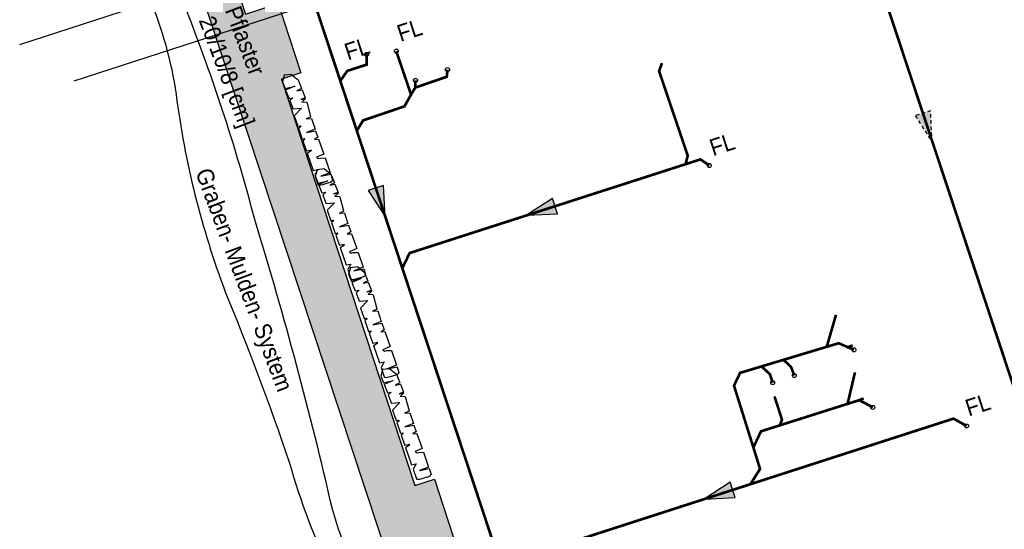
# Model space of a CAD drawing. Header units: metres. Extents: x 32415249 to 32416286, y 5721374 to 5722081.
# Tile 4 of 15: x 32415349 to 32415386, y 5721428 to 5721447. Entities that reach past the tile are written whole.
import ezdxf

# ---------------------------------------------------------------- set-up
doc = ezdxf.new("R2010")
doc.units = ezdxf.units.M
doc.linetypes.add('G2', pattern=[0.375, 0.25, -0.125])
doc.linetypes.add('S2', pattern=[0.5, 0.25, -0.125, 0, -0.125])
for name, color, linetype in [('B-Entw.Fallrohr-lin', 252, 'CONTINUOUS'), ('B-Kanal-RW-Lin', 251, 'G2'), ('B-Kanal-SW-Lin', 251, 'CONTINUOUS'), ('B-Mulde-lin', 252, 'CONTINUOUS'), ('B-Pflaster-srf', 254, 'CONTINUOUS'), ('Kataster-vorh. Hecke', 94, 'CONTINUOUS')]:
    doc.layers.add(name, color=color, linetype=linetype)
for name, color, linetype, lineweight in [('B-Kanal-MW-Lin', 251, 'S2', 25), ('B-Pflaster', 252, 'CONTINUOUS', 20), ('B-Txt', 252, 'CONTINUOUS', 25)]:
    doc.layers.add(name, color=color, linetype=linetype, lineweight=lineweight)
doc.layers.add('Konstru', color=30, linetype='CONTINUOUS', plot=False)
doc.styles.get("Standard").update_dxf_attribs({"font": 'arial.ttf', "width": 0.9})

# ---------------------------------------------------------------- blocks, each defined once
blk = doc.blocks.new('pfeilmw')
at = {"layer": 'B-Kanal-MW-Lin'}
blk.add_hatch(color=256, dxfattribs=at).paths.add_polyline_path([(-0.567, -0.205), (0.567, 0.205), (-0.757, 2.098)])
at = {"layer": 'B-Kanal-MW-Lin', "linetype": 'ByBlock'}
blk.add_lwpolyline([(-0.567, -0.205), (0.567, 0.205), (-0.757, 2.098), (-0.567, -0.205)], dxfattribs=at)
blk = doc.blocks.new('hecke')
at = {"layer": 'Kataster-vorh. Hecke'}
for p, q in [((-0.572, 0.361), (-0.352, 0.508)), ((-1.176, -0.062), (-0.626, 0.323)), ((-0.626, 0.323), (-0.376, -0.015)), ((-0.376, -0.015), (-0.572, 0.361)), ((-0.068, 0.156), (-0.206, 0.378)), ((-1.865, -0.546), (-1.314, -0.16)), ((-1.314, -0.16), (-1.103, -0.413)), ((-1.115, -0.243), (-1.176, -0.062)), ((-1.163, -0.852), (-0.526, -0.405)), ((-1.065, -0.338), (-1.115, -0.243)), ((-1.103, -0.413), (-1.065, -0.338)), ((-0.614, -0.226), (-0.357, -0.287)), ((-0.526, -0.405), (-0.614, -0.226)), ((-0.357, -0.287), (-0.007, -0.042)), ((-2.628, -1.08), (-2.24, -0.808)), ((-2.24, -0.808), (-2.002, -1.121)), ((-2.179, -0.766), (-1.934, -0.594)), ((-2.002, -1.121), (-2.179, -0.766)), ((-1.934, -0.594), (-1.897, -0.627)), ((-1.897, -0.627), (-1.81, -0.715)), ((-1.81, -0.715), (-1.865, -0.546)), ((-1.339, -0.708), (-1.241, -0.906)), ((-1.163, -0.852), (-1.333, -0.704)), ((-3.24, -1.45), (-2.704, -1.134)), ((-2.694, -1.126), (-2.554, -1.292)), ((-2.557, -1.287), (-2.631, -1.075)), ((-2.089, -1.5), (-1.684, -1.216)), ((-1.74, -1.115), (-1.621, -1.172)), ((-1.684, -1.216), (-1.74, -1.115)), ((-1.621, -1.172), (-1.241, -0.906)), ((-3.694, -1.798), (-3.401, -1.573)), ((-3.401, -1.573), (-3.283, -1.74)), ((-3.283, -1.74), (-3.373, -1.551)), ((-2.807, -1.954), (-2.936, -1.604)), ((-2.936, -1.604), (-2.542, -1.818)), ((-2.542, -1.818), (-2.156, -1.547)), ((-2.203, -1.458), (-2.185, -1.412)), ((-2.156, -1.547), (-2.203, -1.458)), ((-2.185, -1.412), (-2.089, -1.5)), ((-4.205, -2.41), (-4.06, -2.078)), ((-4.06, -2.078), (-3.747, -1.838)), ((-3.747, -1.838), (-3.593, -2.001)), ((-3.593, -2.001), (-3.694, -1.798)), ((-3.188, -2.23), (-3.267, -2.078)), ((-3.267, -2.078), (-3.112, -2.172)), ((-3.112, -2.172), (-2.892, -2.004)), ((-2.897, -2.007), (-2.807, -1.954)), ((-4.209, -2.398), (-4.077, -2.71)), ((-3.798, -2.698), (-3.545, -2.504)), ((-3.545, -2.504), (-3.76, -2.131)), ((-3.76, -2.131), (-3.495, -2.466)), ((-3.495, -2.466), (-3.188, -2.23)), ((-4.075, -2.692), (-3.798, -2.698))]:
    blk.add_line(p, q, dxfattribs=at)
blk.add_lwpolyline([(-3.236, -1.451), (-3.189, -1.658), (-3.374, -1.552)], dxfattribs=at)
for centre, major_axis, start_param, end_param in [((-0.246, 0.344), (0.11, -0.163), 1.58656, 3.157356), ((-0.111, 0.125), (0.103, -0.167), 0.015764, 1.58656)]:
    blk.add_ellipse(centre, major_axis=major_axis, ratio=0.27, start_param=start_param, end_param=end_param, dxfattribs=at)

msp = doc.modelspace()

# ---------------------------------------------------------------- hatches: boundary and pattern name
at = {"layer": 'B-Pflaster-srf'}
h = msp.add_hatch(dxfattribs=at)
h.set_pattern_fill('BLOCKS', color=256, scale=0.001, angle=1.8, style=0)
h.set_pattern_definition([(-340.2, (32415249.3845, 5721512.76996), (-0.06883155, 0.19118697), []), (-250.2, (32415249.3845, 5721512.76996), (-0.26001852, 0.12235543), [0.2032, -0.2032])])
h.paths.add_polyline_path([(32415354.439, 5721456.494), (32415353.169, 5721456.074), (32415353.169, 5721456.074), (32415364.872, 5721420.665), (32415364.872, 5721420.665), (32415366.552, 5721421.214), (32415364.633, 5721427.07), (32415365.364, 5721427.31), (32415364.513, 5721429.905), (32415363.786, 5721429.666), (32415358.827, 5721444.78), (32415359.54, 5721445.014), (32415358.696, 5721447.59), (32415357.488, 5721447.193)])

# ---------------------------------------------------------------- linework, layer by layer
at = {"layer": 'B-Entw.Fallrohr-lin'}
for centre in [(32415363.094, 5721445.816), (32415361.987, 5721445.693), (32415364.999, 5721445.129), (32415363.81, 5721444.73), (32415374.738, 5721441.566), (32415380.117, 5721434.712), (32415377.897, 5721433.756), (32415377.097, 5721433.493), (32415380.818, 5721432.573), (32415384.306, 5721431.884)]:
    msp.add_circle(centre, 0.075, dxfattribs=at)
at = {"layer": 'B-Kanal-RW-Lin', "ltscale": 2, "const_width": 0.1}
msp.add_lwpolyline([(32415383.729, 5721457.242), (32415379.195, 5721455.831), (32415378.842, 5721455.076), (32415386.523, 5721431.943), (32415388.177, 5721431.68), (32415394.499, 5721433.697), (32415395.156, 5721433.344), (32415397.42, 5721426.807), (32415397.147, 5721426.407), (32415372.567, 5721418.561), (32415370.392, 5721416.405)], dxfattribs=at)
at = {"layer": 'B-Kanal-SW-Lin', "ltscale": 2, "const_width": 0.1}
for points in [[(32415367.249, 5721425.891), (32415357.415, 5721455.567)], [(32415363.094, 5721445.816), (32415363.644, 5721444.201), (32415363.398, 5721443.764), (32415361.862, 5721443.243), (32415361.632, 5721442.869)], [(32415361.987, 5721445.693), (32415361.994, 5721445.316), (32415361.273, 5721445.083), (32415360.996, 5721444.69)], [(32415364.999, 5721445.129), (32415364.973, 5721444.865), (32415363.801, 5721444.462), (32415363.644, 5721444.201)], [(32415372.977, 5721445.373), (32415372.87, 5721445.074), (32415373.935, 5721441.933), (32415373.854, 5721441.613)], [(32415363.81, 5721444.73), (32415363.801, 5721444.462)], [(32415374.738, 5721441.566), (32415374.411, 5721441.793), (32415363.591, 5721438.31), (32415363.315, 5721437.739)], [(32415379.449, 5721436.011), (32415379.106, 5721434.824)], [(32415380.117, 5721434.712), (32415379.551, 5721434.958), (32415375.884, 5721433.856), (32415375.656, 5721433.382), (32415376.626, 5721430.285), (32415376.266, 5721429.713)], [(32415380.071, 5721434.877), (32415379.852, 5721434.792)], [(32415377.097, 5721433.493), (32415376.989, 5721433.81), (32415376.678, 5721434.095)], [(32415377.897, 5721433.756), (32415377.781, 5721434.072), (32415377.5, 5721434.342)], [(32415380.157, 5721433.875), (32415379.88, 5721432.703)], [(32415377.163, 5721432.979), (32415377.441, 5721432.117), (32415377.363, 5721431.906)], [(32415380.818, 5721432.573), (32415380.317, 5721432.842), (32415376.658, 5721431.682), (32415376.377, 5721431.08)], [(32415380.478, 5721432.907), (32415380.317, 5721432.842)], [(32415384.306, 5721431.884), (32415383.82, 5721432.155), (32415367.386, 5721426.849), (32415367.063, 5721426.45)]]:
    msp.add_lwpolyline(points, dxfattribs=at)
at = {"layer": 'B-Mulde-lin'}
msp.add_lwpolyline([(32415351.895, 5721456.2, 0.720593), (32415350.692, 5721455.708, 0.100144), (32415352.034, 5721451.033, -0.12713), (32415354.905, 5721444.209, 0.05786), (32415356.733, 5721436.866, -0.015405), (32415359.112, 5721430.535, 0.084451), (32415363.026, 5721422.352, 0.010178), (32415364.915, 5721418.36, -0.127394), (32415365.472, 5721415.748, 1.221734), (32415367.359, 5721415.894, 0.092784), (32415366.057, 5721418.821, -0.03277), (32415363.403, 5721423.239, -0.083344), (32415360.718, 5721428.789, 0.018225), (32415357.853, 5721439.467, 0.031738), (32415355.123, 5721447.753, -0.050001), (32415353.746, 5721451.067, -0.043511), (32415352.893, 5721453.898, 0.069978), (32415351.895, 5721456.2)], format="xyb", dxfattribs=at)
at = {"layer": 'B-Pflaster', "elevation": 72.266}
msp.add_lwpolyline([(32415352.826, 5721457.112), (32415364.888, 5721420.617)], dxfattribs=at)
at = {"layer": 'B-Pflaster'}
msp.add_lwpolyline([(32415359.302, 5721444.936), (32415358.827, 5721444.78), (32415363.786, 5721429.666), (32415364.257, 5721429.821)], dxfattribs=at)
at = {"layer": 'Konstru'}
for points in [[(32415349.087, 5721446.059), (32415384.276, 5721457.492)], [(32415351.113, 5721444.709), (32415368.707, 5721450.426)], [(32415358.827, 5721444.78), (32415363.786, 5721429.666)]]:
    msp.add_lwpolyline(points, dxfattribs=at)
at = {"layer": 'Konstru', "elevation": 72.266}
msp.add_lwpolyline([(32415353.169, 5721456.074), (32415354.439, 5721456.494), (32415357.488, 5721447.193), (32415358.696, 5721447.59), (32415359.54, 5721445.014), (32415358.827, 5721444.78), (32415363.786, 5721429.666), (32415364.513, 5721429.905), (32415365.364, 5721427.31), (32415364.633, 5721427.07), (32415366.552, 5721421.214), (32415364.872, 5721420.665), (32415364.872, 5721420.665), (32415353.169, 5721456.074)], close=True, dxfattribs=at)

# ---------------------------------------------------------------- block references
at = {"layer": 'B-Kanal-RW-Lin', "xscale": 0.5, "yscale": 0.5, "zscale": 0.5, "rotation": 177.8624799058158}
msp.add_blockref('pfeilmw', (32415382.683, 5721443.509), dxfattribs=at)
at = {"layer": 'B-Kanal-SW-Lin', "yscale": 0.5, "zscale": 0.5}
for p, xscale, rotation in [((32415362.332, 5721440.729), 0.5, 178.2923583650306), ((32415369.001, 5721440.052), 0.4999999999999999, 87.63132031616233), ((32415375.603, 5721429.502), 0.5, 88.3560621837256)]:
    msp.add_blockref('pfeilmw', p, dxfattribs=dict(at, xscale=xscale, rotation=rotation))
at = {"layer": 'Kataster-vorh. Hecke', "xscale": 0.8735999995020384, "yscale": 0.8735999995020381, "zscale": 0.8735999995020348, "rotation": 254.1262473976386}
for p in [(32415360.216, 5721440.845), (32415361.442, 5721437.332), (32415362.682, 5721433.69), (32415363.875, 5721429.902)]:
    msp.add_blockref('hecke', p, dxfattribs=at)

# ---------------------------------------------------------------- texts
at = {"layer": 'B-Entw.Fallrohr-lin', "char_height": 0.625, "width": 0.60257, "attachment_point": 1, "rotation": 18}
for insert in [(32415363.057, 5721446.754), (32415361.101, 5721446.064), (32415374.683, 5721442.504), (32415384.194, 5721432.826)]:
    msp.add_mtext('FL', dxfattribs=dict(at, insert=insert))
at = {"layer": 'B-Txt', "char_height": 0.625, "attachment_point": 1}
for s, insert, width, rotation in [('Pflaster\\P20/10/8 [cm]', (32415357.296, 5721447.562), 5.33631, 290.7416), ('Graben- Mulden- System', (32415356.2, 5721441.536), 8.73907, 290.5136)]:
    msp.add_mtext(s, dxfattribs=dict(at, insert=insert, width=width, rotation=rotation))

doc.saveas('drawing.dxf')
